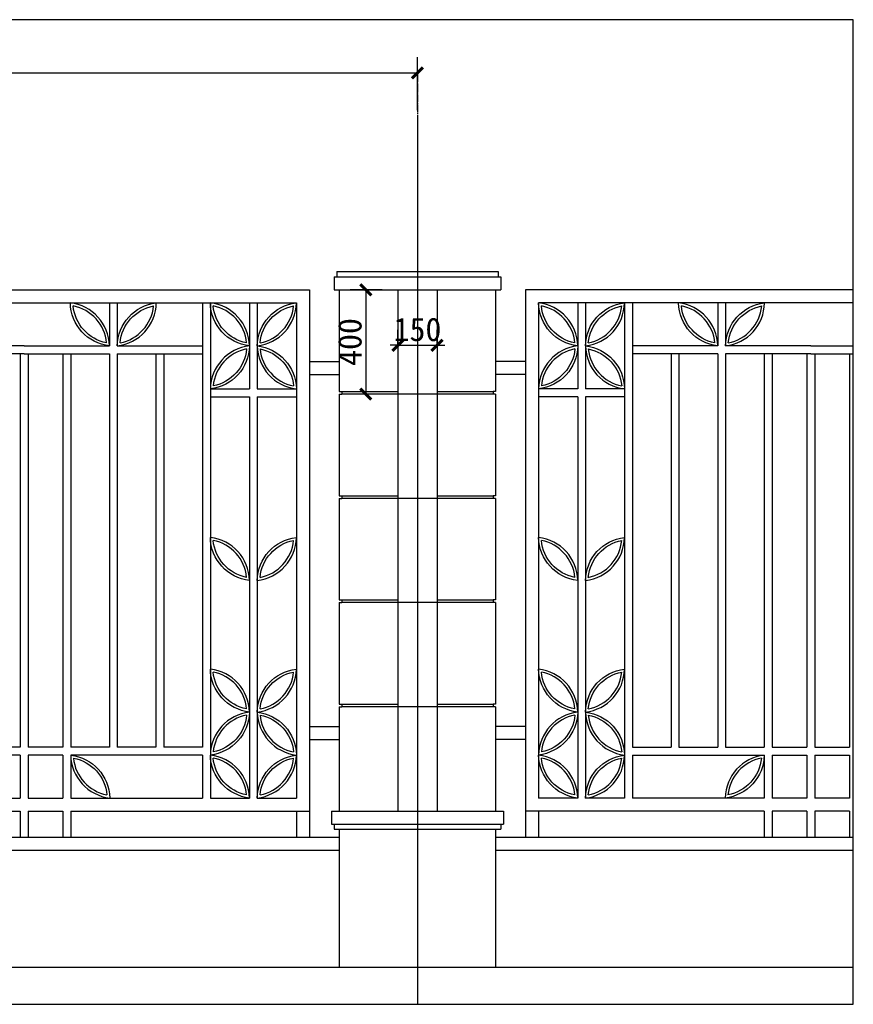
# Model space of a CAD drawing. Extents: x 499156 to 998412, y 3804642 to 7609653.
# Tile 13 of 74: x 499634 to 499741, y 3804716 to 3804842. Entities that reach past the tile are written whole.
import ezdxf

# ---------------------------------------------------------------- set-up
doc = ezdxf.new("R2010")
doc.units = 0
doc.header["$PDMODE"] = 35
doc.header["$PDSIZE"] = 1.2
doc.linetypes.add('DOTE', pattern=[2.4200000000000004, 2, -0.2, 0.02, -0.2])
doc.layers.get('0').update_dxf_attribs({"linetype": 'CONTINUOUS'})
doc.layers.get('Defpoints').update_dxf_attribs({"linetype": 'CONTINUOUS'})
for name, color, linetype in [('05-ab-center', 1, 'DOTE'), ('13-ab-annectent', 4, 'CONTINUOUS'), ('13-ab-outline', 2, 'CONTINUOUS'), ('15-ab-hatch', 8, 'CONTINUOUS'), ('17-ab-base', 5, 'CONTINUOUS'), ('19-ab-dim', 3, 'CONTINUOUS')]:
    doc.layers.add(name, color=color, linetype=linetype)
doc.layers.add('18-ab-hide', color=191, linetype='CONTINUOUS', plot=False)
doc.styles.add('黑体', font='simhei.ttf')
doc.dimstyles.new('30', dxfattribs={"dimscale": 30, "dimtxt": 3, "dimasz": 1, "dimexe": 2, "dimexo": 2, "dimgap": 0.5, "dimtad": 1, "dimdec": 0, "dimrnd": 10, "dimtxsty": '黑体', "dimblk": 'ARCHTICK', "dimcen": 1, "dimclrd": 256, "dimclre": 3, "dimclrt": 7, "dimadec": 0, "dimazin": 0, "dimtfac": 1, "dimtdec": 0, "dimtix": 1, "dimtmove": 2, "dimatfit": 3, "dimldrblk": 'DOTSMALL', "dimfxl": 1, "dimarcsym": 0})

# ---------------------------------------------------------------- blocks, each defined once
blk = doc.blocks.new('ty0205')
at = {"layer": '13-ab-annectent'}
for points in [[(1975, 2360.495433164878), (3950, 2360.495433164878)], [(3950, 2360.495433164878), (3950, 1360.495433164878)], [(1975, 2310.495433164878), (3900, 2310.495433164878)], [(3182.5, 2310.495433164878), (3182.5, 2145.495433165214)], [(3212.5, 2310.495433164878), (3212.5, 2145.495433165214)], [(3540, 2310.495433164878), (3540, 1360.495433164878)], [(3570, 2310.495433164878), (3570, 1360.495433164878)], [(3720, 2310.495433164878), (3720, 1980.495433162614)], [(3750, 2310.495433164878), (3750, 1980.495433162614)], [(3900, 2310.495433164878), (3900, 1360.495433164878)], [(2855, 2145.495433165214), (2527.5, 2145.495433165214)], [(2855, 2145.495433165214), (3182.5, 2145.495433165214)], [(3212.5, 2145.495433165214), (3540, 2145.495433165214)], [(2855, 2115.495433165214), (2527.5, 2115.495433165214)], [(2840, 2115.495433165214), (2840, 1360.495433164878)], [(2855, 2115.495433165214), (3182.5, 2115.495433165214)], [(2870, 2115.495433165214), (2870, 1360.495433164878)], [(3003.75, 2115.495433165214), (3003.75, 1360.495433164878)], [(3033.75, 2115.495433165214), (3033.75, 1360.495433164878)], [(3182.5, 2115.495433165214), (3182.5, 1360.495433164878)], [(3212.5, 2115.495433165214), (3540, 2115.495433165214)], [(3212.5, 2115.495433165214), (3212.5, 1360.495433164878)], [(3361.25, 2115.495433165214), (3361.25, 1360.495433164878)], [(3391.25, 2115.495433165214), (3391.25, 1360.495433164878)], [(3950, 2085.495433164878), (4064.999999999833, 2085.495433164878)], [(3950, 2035.495433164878), (4064.999999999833, 2035.495433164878)], [(3570.000000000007, 1980.495433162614), (3720, 1980.495433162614)], [(3750, 1980.495433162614), (3900, 1980.495433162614)], [(3570.000000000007, 1950.495433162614), (3720, 1950.495433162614)], [(3720, 1950.495433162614), (3720, 1360.495433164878)], [(3750, 1950.495433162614), (3750, 1360.495433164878)], [(3750, 1950.495433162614), (3900, 1950.495433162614)], [(2840, 1360.495433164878), (2840, 605.4954326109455)], [(2870, 1360.495433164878), (2870, 605.4954326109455)], [(3003.75, 1360.495433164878), (3003.75, 605.4954326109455)], [(3033.75, 1360.495433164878), (3033.75, 605.4954326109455)], [(3182.5, 1360.495433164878), (3182.5, 605.4954326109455)], [(3212.5, 1360.495433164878), (3212.5, 605.4954326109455)], [(3361.25, 1360.495433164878), (3361.25, 605.4954326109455)], [(3391.25, 1360.495433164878), (3391.25, 605.4954326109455)], [(3540, 1360.495433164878), (3540, 605.4954326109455)], [(3570, 1360.495433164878), (3570, 410.4954331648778)], [(3720, 1360.495433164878), (3720, 410.4954331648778)], [(3750, 1360.495433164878), (3750, 410.4954331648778)], [(3900, 1360.495433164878), (3900, 410.4954331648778)], [(3950, 1360.495433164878), (3950, 260.4954331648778)], [(3950, 685.4954331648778), (4064.999999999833, 685.4954331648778)], [(2840, 605.4954326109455), (2706.25, 605.4954326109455)], [(3003.75, 605.4954326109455), (2870, 605.4954326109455)], [(3182.5, 605.4954326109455), (3033.75, 605.4954326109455)], [(3361.25, 605.4954326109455), (3212.5, 605.4954326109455)], [(3540, 605.4954326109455), (3391.25, 605.4954326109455)], [(3950, 635.4954331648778), (4064.999999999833, 635.4954331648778)], [(2840, 575.4954326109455), (2706.25, 575.4954326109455)], [(2840, 575.4954326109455), (2840, 410.4954331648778)], [(2870, 575.4954326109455), (2870, 410.4954331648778)], [(3003.75, 575.4954326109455), (2870, 575.4954326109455)], [(3003.75, 575.4954326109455), (3003.75, 410.4954331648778)], [(3033.75, 575.4954326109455), (3033.75, 410.4954331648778)], [(3540, 575.4954326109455), (3033.75, 575.4954326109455)], [(3540, 575.4954326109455), (3540, 410.4954331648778)], [(2706.25, 410.4954331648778), (2840, 410.4954331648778)], [(2870, 410.4954331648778), (3003.75, 410.4954331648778)], [(3033.75, 410.4954331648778), (3540, 410.4954331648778)], [(3570, 410.4954331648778), (3720, 410.4954331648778)], [(3750, 410.4954331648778), (3900, 410.4954331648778)], [(2706.25, 360.4954331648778), (2840, 360.4954331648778)], [(2840, 360.4954331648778), (2840, 260.4954331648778)], [(2870, 360.4954331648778), (3003.75, 360.4954331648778)], [(2870, 360.4954331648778), (2870, 260.4954331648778)], [(3003.75, 360.4954331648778), (3003.75, 260.4954331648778)], [(3033.75, 360.4954331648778), (3950, 360.4954331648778)], [(3033.75, 360.4954331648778), (3033.75, 260.4954331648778)], [(3900, 360.4954331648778), (3900, 260.4954331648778)]]:
    blk.add_lwpolyline(points, dxfattribs=at)
for points in [[(3182.5, 2145.495433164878, 0.3749699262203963), (3032.5, 2310.495433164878, -17.29786494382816)], [(3182.500000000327, 2145.495433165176, -0.3749699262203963), (3032.500000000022, 2310.4954331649, 17.29786494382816)], [(3212.5, 2145.495433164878, -0.3749699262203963), (3362.5, 2310.495433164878, 17.29786494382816)], [(3212.499999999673, 2145.495433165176, 0.3749699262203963), (3362.499999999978, 2310.4954331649, -17.29786494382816)], [(3720, 2145.495433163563, 0.3749699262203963), (3570, 2310.495433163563, -17.29786494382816)], [(3720.000000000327, 2145.495433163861, -0.3749699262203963), (3570.000000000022, 2310.495433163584, 17.29786494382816)], [(3750, 2145.495433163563, -0.3749699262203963), (3900, 2310.495433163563, 17.29786494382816)], [(3749.999999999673, 2145.495433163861, 0.3749699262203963), (3899.999999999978, 2310.495433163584, -17.29786494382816)], [(3171.808796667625, 2157.25575683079, 0.3327074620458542), (3043.191203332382, 2298.735109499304)], [(3171.808796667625, 2157.255756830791, -0.332707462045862), (3043.191203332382, 2298.735109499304)], [(3223.191203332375, 2157.255756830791, -0.3327074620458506), (3351.808796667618, 2298.735109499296, -0.3327074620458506)], [(3223.191203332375, 2157.255756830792, 0.3327074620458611), (3351.808796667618, 2298.735109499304, 0.3327074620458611)], [(3709.308796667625, 2157.255756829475, 0.3327074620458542), (3580.691203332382, 2298.735109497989)], [(3709.308796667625, 2157.255756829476, -0.332707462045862), (3580.691203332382, 2298.735109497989)], [(3760.691203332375, 2157.255756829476, -0.3327074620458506), (3889.308796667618, 2298.735109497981, -0.3327074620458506)], [(3760.691203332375, 2157.255756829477, 0.3327074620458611), (3889.308796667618, 2298.735109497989, 0.3327074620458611)], [(3720, 2145.495433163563, -0.3749699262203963), (3570, 1980.495433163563, 17.29786494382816)], [(3720.000000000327, 2145.495433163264, 0.3749699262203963), (3570.000000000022, 1980.495433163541, -17.29786494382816)], [(3709.308796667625, 2133.73510949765, -0.3327074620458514), (3580.691203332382, 1992.255756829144, -0.3327074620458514)], [(3709.308796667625, 2133.735109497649, 0.3327074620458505), (3580.691203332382, 1992.255756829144, 0.3327074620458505)], [(3750, 2145.495433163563, 0.3749699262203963), (3900, 1980.495433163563, -17.29786494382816)], [(3749.999999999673, 2145.495433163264, -0.3749699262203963), (3899.999999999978, 1980.495433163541, 17.29786494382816)], [(3760.691203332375, 2133.735109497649, 0.3327074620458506), (3889.308796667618, 1992.255756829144, 0.3327074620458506)], [(3760.691203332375, 2133.735109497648, -0.3327074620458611), (3889.308796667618, 1992.255756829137, -0.3327074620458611)], [(3720, 1245.495433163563, 0.3749699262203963), (3570, 1410.495433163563, -17.29786494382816)], [(3720.000000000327, 1245.495433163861, -0.3749699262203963), (3570.000000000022, 1410.495433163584, 17.29786494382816)], [(3709.308796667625, 1257.255756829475, 0.3327074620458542), (3580.691203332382, 1398.735109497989)], [(3709.308796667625, 1257.255756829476, -0.332707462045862), (3580.691203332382, 1398.735109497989)], [(3750, 1245.495433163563, -0.3749699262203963), (3900, 1410.495433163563, 17.29786494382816)], [(3749.999999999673, 1245.495433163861, 0.3749699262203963), (3899.999999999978, 1410.495433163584, -17.29786494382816)], [(3760.691203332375, 1257.255756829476, -0.3327074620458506), (3889.308796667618, 1398.735109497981, -0.3327074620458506)], [(3760.691203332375, 1257.255756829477, 0.3327074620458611), (3889.308796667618, 1398.735109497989, 0.3327074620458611)], [(3720.000000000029, 740.4954331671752, 0.3749699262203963), (3570.000000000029, 905.4954331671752, -17.29786494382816)], [(3720.000000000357, 740.4954331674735, -0.3749699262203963), (3570.000000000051, 905.495433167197, 17.29786494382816)], [(3709.308796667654, 752.2557568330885, 0.3327074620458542), (3580.691203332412, 893.7351095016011)], [(3709.308796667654, 752.2557568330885, -0.332707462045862), (3580.691203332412, 893.7351095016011)], [(3750.000000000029, 740.4954331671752, -0.3749699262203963), (3900.000000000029, 905.4954331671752, 17.29786494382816)], [(3749.999999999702, 740.4954331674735, 0.3749699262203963), (3900.000000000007, 905.495433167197, -17.29786494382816)], [(3760.691203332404, 752.2557568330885, -0.3327074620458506), (3889.308796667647, 893.7351095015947, -0.3327074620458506)], [(3760.691203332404, 752.2557568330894, 0.3327074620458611), (3889.308796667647, 893.7351095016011, 0.3327074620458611)], [(3720.000000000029, 740.4954331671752, -0.3749699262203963), (3570.000000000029, 575.4954331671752, 17.29786494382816)], [(3720.000000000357, 740.4954331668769, 0.3749699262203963), (3570.000000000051, 575.4954331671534, -17.29786494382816)], [(3709.308796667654, 728.7351095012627, -0.3327074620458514), (3580.691203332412, 587.2557568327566, -0.3327074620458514)], [(3709.308796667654, 728.7351095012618, 0.3327074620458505), (3580.691203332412, 587.2557568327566, 0.3327074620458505)], [(3750.000000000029, 740.4954331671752, 0.3749699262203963), (3900.000000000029, 575.4954331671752, -17.29786494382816)], [(3749.999999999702, 740.4954331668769, -0.3749699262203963), (3900.000000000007, 575.4954331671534, 17.29786494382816)], [(3760.691203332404, 728.7351095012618, 0.3327074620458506), (3889.308796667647, 587.2557568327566, 0.3327074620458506)], [(3760.691203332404, 728.7351095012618, -0.3327074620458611), (3889.308796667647, 587.2557568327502, -0.3327074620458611)], [(3033.749999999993, 575.4954326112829, 0.3749699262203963), (3183.749999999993, 410.4954326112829, -17.29786494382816)], [(3033.749999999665, 575.4954326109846, -0.3749699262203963), (3183.749999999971, 410.4954326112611, 17.29786494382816)], [(3719.999999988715, 410.4954331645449, 0.3749699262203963), (3569.999999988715, 575.4954331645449, -17.29786494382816)], [(3719.999999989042, 410.4954331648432, -0.3749699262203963), (3569.999999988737, 575.4954331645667, 17.29786494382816)], [(3749.999999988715, 410.4954331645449, -0.3749699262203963), (3899.999999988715, 575.4954331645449, 17.29786494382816)], [(3749.999999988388, 410.4954331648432, 0.3749699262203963), (3899.999999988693, 575.4954331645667, -17.29786494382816)], [(3044.441203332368, 563.7351089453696, 0.3327074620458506), (3173.05879666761, 422.2557562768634, 0.3327074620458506)], [(3044.441203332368, 563.7351089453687, -0.3327074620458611), (3173.05879666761, 422.255756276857, -0.3327074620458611)], [(3709.30879665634, 422.2557568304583, 0.3327074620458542), (3580.691203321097, 563.7351094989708)], [(3709.30879665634, 422.2557568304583, -0.332707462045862), (3580.691203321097, 563.7351094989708)], [(3760.69120332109, 422.2557568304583, -0.3327074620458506), (3889.308796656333, 563.7351094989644, -0.3327074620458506)], [(3760.69120332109, 422.2557568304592, 0.3327074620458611), (3889.308796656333, 563.7351094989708, 0.3327074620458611)]]:
    blk.add_lwpolyline(points, format="xyb", dxfattribs=at)
blk = doc.blocks.new('zhu025')
at = {"layer": '13-ab-outline'}
for p, q in [((-310.0000000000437, 1.127773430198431e-10), (310.0000000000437, -1.127773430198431e-10)), ((-320.0000000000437, -19.99999999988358), (320, -20.00000000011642)), ((-320, -70.00000000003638), (320, -70.00000000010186)), ((-320.0000000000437, -69.99999999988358), (320.0000000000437, -70.00000000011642)), ((-299.9999999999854, -70.00000000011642), (-299.9999999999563, -460.0000000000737)), ((299.9999999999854, -70.00000000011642), (299.9999999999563, -460.0000000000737)), ((-299.9999999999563, -470.0000000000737), (-299.9999999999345, -860.0000000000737)), ((-289.9999999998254, -460.0000000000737), (-289.9999999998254, -470.0000000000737)), ((290, -460.0000000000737), (290, -470.0000000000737)), ((299.9999999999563, -470.0000000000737), (299.9999999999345, -860.0000000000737)), ((-289.9999999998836, -860.0000000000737), (-289.9999999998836, -870.0000000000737)), ((289.9999999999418, -860.0000000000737), (289.9999999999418, -870.0000000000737)), ((-299.9999999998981, -870.0000000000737), (-299.9999999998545, -1260.000000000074)), ((299.9999999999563, -870.0000000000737), (299.9999999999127, -1260.000000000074)), ((-299.9999999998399, -1270.000000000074), (-299.9999999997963, -1660.000000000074)), ((-289.9999999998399, -1260.000000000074), (-289.9999999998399, -1270.000000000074)), ((289.9999999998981, -1260.000000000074), (289.9999999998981, -1270.000000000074)), ((299.9999999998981, -1270.000000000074), (299.9999999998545, -1660.000000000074)), ((-289.9999999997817, -1660.000000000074), (-289.9999999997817, -1670.000000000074)), ((289.9999999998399, -1660.000000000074), (289.9999999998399, -1670.000000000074)), ((-299.9999999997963, -1670.000000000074), (-299.9999999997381, -2070.000000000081)), ((299.9999999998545, -1670.000000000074), (299.9999999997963, -2070.000000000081)), ((-329.9999999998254, -2070.000000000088), (-329.9999999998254, -2120.000000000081)), ((329.9999999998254, -2070.000000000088), (329.9999999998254, -2120.000000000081)), ((-319.9999999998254, -2120.000000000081), (-319.9999999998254, -2140.000000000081)), ((-299.9999999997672, -2140.000000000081), (-299.9999999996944, -2670.000000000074)), ((299.9999999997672, -2140.000000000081), (299.9999999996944, -2670.000000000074)), ((319.9999999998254, -2120.000000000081), (319.9999999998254, -2140.000000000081))]:
    blk.add_line(p, q, dxfattribs=at)
for points in [[(-310.0000000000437, 1.127773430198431e-10), (-310.0000000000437, -19.99999999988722)], [(310.0000000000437, 1.127773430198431e-10), (310.0000000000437, -19.99999999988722)], [(-320.0000000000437, -20.00000000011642), (-320.0000000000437, -70.00000000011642)], [(320.0000000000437, -20.00000000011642), (320.0000000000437, -70.00000000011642)], [(-75, -69.99999999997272), (-75, -2070.000000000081)], [(75, -70.00000000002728), (75, -2070.000000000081)], [(-299.9999999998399, -460.0000000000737), (-289.9999999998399, -460.0000000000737)], [(-299.9999999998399, -470.0000000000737), (-289.9999999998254, -470.0000000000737)], [(300.0000000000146, -460.0000000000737), (290.0000000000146, -460.0000000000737)], [(300.0000000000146, -470.0000000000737), (290, -470.0000000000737)], [(-299.9999999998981, -860.0000000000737), (-289.9999999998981, -860.0000000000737)], [(299.9999999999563, -860.0000000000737), (289.9999999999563, -860.0000000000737)], [(-299.9999999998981, -870.0000000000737), (-289.9999999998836, -870.0000000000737)], [(299.9999999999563, -870.0000000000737), (289.9999999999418, -870.0000000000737)], [(-299.9999999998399, -1260.000000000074), (-289.9999999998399, -1260.000000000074)], [(-299.9999999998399, -1270.000000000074), (-289.9999999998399, -1270.000000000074)], [(299.9999999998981, -1260.000000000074), (289.9999999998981, -1260.000000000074)], [(299.9999999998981, -1270.000000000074), (289.9999999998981, -1270.000000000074)], [(-299.9999999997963, -1660.000000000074), (-289.9999999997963, -1660.000000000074)], [(299.9999999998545, -1660.000000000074), (289.9999999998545, -1660.000000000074)], [(-299.9999999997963, -1670.000000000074), (-289.9999999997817, -1670.000000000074)], [(299.9999999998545, -1670.000000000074), (289.9999999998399, -1670.000000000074)], [(-329.9999999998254, -2070.000000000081), (329.9999999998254, -2070.000000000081)], [(-329.9999999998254, -2120.000000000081), (329.9999999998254, -2120.000000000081)], [(-319.9999999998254, -2140.000000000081), (319.9999999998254, -2140.000000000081)]]:
    blk.add_lwpolyline(points, dxfattribs=at)
at = {"layer": '15-ab-hatch'}
for points in [[(-289.9999999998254, -460.0000000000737), (-74.99999999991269, -460.0000000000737)], [(75, -470.0000000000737), (-289.9999999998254, -470.0000000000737)], [(75.00000000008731, -460.0000000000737), (290, -460.0000000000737)], [(290, -470.0000000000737), (75.00000000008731, -470.0000000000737)], [(-289.9999999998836, -860.0000000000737), (-74.9999999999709, -860.0000000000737)], [(75.0000000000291, -860.0000000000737), (289.9999999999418, -860.0000000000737)], [(75, -870.0000000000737), (-289.9999999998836, -870.0000000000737)], [(289.9999999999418, -870.0000000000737), (75.0000000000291, -870.0000000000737)], [(-289.9999999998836, -1260.000000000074), (-74.9999999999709, -1260.000000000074)], [(75, -1270.000000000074), (-289.9999999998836, -1270.000000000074)], [(75.0000000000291, -1260.000000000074), (289.9999999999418, -1260.000000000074)], [(289.9999999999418, -1270.000000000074), (75.0000000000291, -1270.000000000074)], [(-289.9999999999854, -1660.000000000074), (-74.9999999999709, -1660.000000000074)], [(75.0000000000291, -1660.000000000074), (289.9999999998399, -1660.000000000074)], [(75, -1670.000000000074), (-289.9999999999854, -1670.000000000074)], [(289.9999999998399, -1670.000000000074), (75.0000000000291, -1670.000000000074)]]:
    blk.add_lwpolyline(points, dxfattribs=at)
blk = doc.blocks.new('_ArchTick')
at = {"color": 0, "linetype": 'ByBlock', "const_width": 0.4}
blk.add_lwpolyline([(-0.7071067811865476, -0.7071067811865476), (0.7071067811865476, 0.7071067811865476)], dxfattribs=at)
blk = doc.blocks.new('*D1529')
at = {"layer": '19-ab-dim', "color": 3, "lineweight": -2, "transparency": 16777216}
for p, q in [((499525.7466016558, 3804830.761177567), (499525.7466016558, 3804837.510709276)), ((499685.0799349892, 3804830.761177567), (499685.0799349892, 3804837.510709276))]:
    blk.add_line(p, q, dxfattribs=at)
at = {"layer": '19-ab-dim', "lineweight": -2, "transparency": 16777216}
blk.add_line((499525.7466016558, 3804835.510709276), (499685.0799349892, 3804835.510709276), dxfattribs=at)
at = {"layer": 'Defpoints', "color": 0, "transparency": 16777216}
for p in [(499685.0799349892, 3804835.510709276), (499525.7466016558, 3804828.761177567), (499685.0799349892, 3804828.761177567)]:
    blk.add_point(p, dxfattribs=at)
at = {"layer": '19-ab-dim', "lineweight": -2, "transparency": 16777216, "rotation": 180}
blk.add_blockref('_ArchTick', (499525.7466016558, 3804835.510709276), dxfattribs=at)
at = {"layer": '19-ab-dim', "lineweight": -2, "transparency": 16777216}
blk.add_blockref('_ArchTick', (499685.0799349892, 3804835.510709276), dxfattribs=at)
at = {"layer": '19-ab-dim', "color": 7, "transparency": 16777216, "insert": (499605.4132683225, 3804837.527563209), "char_height": 3.000000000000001, "attachment_point": 5, "style": '黑体'}
blk.add_mtext('4780', dxfattribs=at)
blk = doc.blocks.new('_DotSmall')
at = {"color": 0, "linetype": 'ByBlock', "const_width": 0.5}
blk.add_lwpolyline([(-0.0625, 0, 1), (0.0625, 0, 1)], format="xyb", close=True, dxfattribs=at)
blk = doc.blocks.new('*D1583')
at = {"layer": '19-ab-dim', "color": 3, "lineweight": -2, "transparency": 16777216}
for p, q in [((499682.5799349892, 3804800.511214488), (499682.5799349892, 3804802.670484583)), ((499687.5799349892, 3804800.511214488), (499687.5799349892, 3804802.670484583))]:
    blk.add_line(p, q, dxfattribs=at)
at = {"layer": '19-ab-dim', "lineweight": -2, "transparency": 16777216}
for p, q in [((499682.5799349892, 3804800.670484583), (499681.5799349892, 3804800.670484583)), ((499682.5799349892, 3804800.670484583), (499687.5799349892, 3804800.670484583)), ((499687.5799349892, 3804800.670484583), (499688.5799349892, 3804800.670484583))]:
    blk.add_line(p, q, dxfattribs=at)
at = {"layer": 'Defpoints', "color": 0, "transparency": 16777216}
for p in [(499687.5799349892, 3804800.670484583), (499682.5799349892, 3804798.511214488), (499687.5799349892, 3804798.511214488)]:
    blk.add_point(p, dxfattribs=at)
at = {"layer": '19-ab-dim', "lineweight": -2, "transparency": 16777216}
blk.add_blockref('_ArchTick', (499682.5799349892, 3804800.670484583), dxfattribs=at)
at = {"layer": '19-ab-dim', "lineweight": -2, "transparency": 16777216, "rotation": 180}
blk.add_blockref('_ArchTick', (499687.5799349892, 3804800.670484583), dxfattribs=at)
at = {"layer": '19-ab-dim', "color": 7, "transparency": 16777216, "insert": (499685.0799349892, 3804802.687338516), "char_height": 3.000000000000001, "attachment_point": 5, "style": '黑体'}
blk.add_mtext('150', dxfattribs=at)
blk = doc.blocks.new('*D1584')
at = {"layer": '19-ab-dim', "color": 3, "lineweight": -2, "transparency": 16777216}
for p, q in [((499680.5799349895, 3804807.761177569), (499676.4659736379, 3804807.761177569)), ((499680.5799349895, 3804794.427844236), (499676.4659736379, 3804794.427844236))]:
    blk.add_line(p, q, dxfattribs=at)
at = {"layer": '19-ab-dim', "lineweight": -2, "transparency": 16777216}
blk.add_line((499678.4659736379, 3804807.761177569), (499678.4659736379, 3804794.427844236), dxfattribs=at)
at = {"layer": 'Defpoints', "color": 0, "transparency": 16777216}
for p in [(499682.5799349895, 3804807.761177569), (499678.4659736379, 3804794.427844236), (499682.5799349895, 3804794.427844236)]:
    blk.add_point(p, dxfattribs=at)
at = {"layer": '19-ab-dim', "lineweight": -2, "transparency": 16777216}
for p, rotation in [((499678.4659736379, 3804807.761177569), 90), ((499678.4659736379, 3804794.427844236), 270)]:
    blk.add_blockref('_ArchTick', p, dxfattribs=dict(at, rotation=rotation))
at = {"layer": '19-ab-dim', "color": 7, "transparency": 16777216, "insert": (499676.4491197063, 3804801.094510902), "char_height": 3.000000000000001, "attachment_point": 5, "rotation": 90, "style": '黑体'}
blk.add_mtext('400', dxfattribs=at)
blk = doc.blocks.new('*E1522')
at = {"layer": '13-ab-annectent'}
for points in [[(3.833333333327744, 70), (3.833333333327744, 36.66666666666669)], [(45.77237598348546, 70), (3.833333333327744, 70)], [(5.499999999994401, 68.33333333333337), (5.499999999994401, 36.66666666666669)], [(45.77237598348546, 68.33333333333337), (5.499999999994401, 68.33333333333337)], [(10.4999999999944, 68.33333333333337), (10.4999999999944, 57.33333333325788)], [(11.4999999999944, 68.33333333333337), (11.4999999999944, 57.33333333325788)], [(16.4999999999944, 68.33333333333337), (16.4999999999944, 36.66666666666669)], [(17.4999999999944, 68.33333333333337), (17.4999999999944, 36.66666666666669)], [(28.41666666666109, 68.33333333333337), (28.41666666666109, 62.83333333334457)], [(29.41666666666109, 68.33333333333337), (29.41666666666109, 62.83333333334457)], [(28.41666666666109, 62.83333333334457), (17.4999999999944, 62.83333333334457)], [(28.41666666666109, 61.83333333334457), (17.4999999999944, 61.83333333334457)], [(22.45833333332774, 61.83333333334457), (22.45833333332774, 36.66666666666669)], [(23.45833333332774, 61.83333333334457), (23.45833333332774, 36.66666666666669)], [(28.41666666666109, 61.83333333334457), (28.41666666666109, 36.66666666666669)], [(40.33333333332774, 62.83333333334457), (29.41666666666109, 62.83333333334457)], [(40.33333333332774, 61.83333333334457), (29.41666666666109, 61.83333333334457)], [(29.41666666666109, 61.83333333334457), (29.41666666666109, 36.66666666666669)], [(34.37499999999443, 61.83333333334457), (34.37499999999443, 36.66666666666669)], [(35.37499999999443, 61.83333333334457), (35.37499999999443, 36.66666666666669)], [(39.83333333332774, 61.83333333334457), (39.83333333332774, 36.66666666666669)], [(40.33333333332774, 62.83333333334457), (45.77237598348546, 62.83333333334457)], [(40.33333333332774, 61.83333333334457), (45.77237598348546, 61.83333333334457)], [(40.83333333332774, 61.83333333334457), (40.83333333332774, 36.66666666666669)], [(45.29166666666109, 61.83333333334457), (45.29166666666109, 36.66666666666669)], [(3.833333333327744, 60.83333333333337), (0, 60.83333333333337)], [(3.833333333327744, 59.16666666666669), (0, 59.16666666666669)], [(10.4999999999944, 57.33333333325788), (5.499999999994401, 57.33333333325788)], [(16.49999999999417, 57.33333333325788), (11.4999999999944, 57.33333333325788)], [(10.4999999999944, 56.33333333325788), (5.499999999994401, 56.33333333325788)], [(10.4999999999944, 56.33333333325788), (10.4999999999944, 36.66666666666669)], [(11.4999999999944, 56.33333333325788), (11.4999999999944, 36.66666666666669)], [(16.49999999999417, 56.33333333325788), (11.4999999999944, 56.33333333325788)], [(3.833333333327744, 36.66666666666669), (3.833333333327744, 0)], [(5.499999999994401, 36.66666666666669), (5.499999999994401, 5)], [(10.4999999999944, 36.66666666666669), (10.4999999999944, 5)], [(11.4999999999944, 36.66666666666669), (11.4999999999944, 5)], [(16.4999999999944, 36.66666666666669), (16.4999999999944, 5)], [(17.4999999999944, 36.66666666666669), (17.4999999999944, 11.49999998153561)], [(22.45833333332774, 36.66666666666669), (22.45833333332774, 11.49999998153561)], [(23.45833333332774, 36.66666666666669), (23.45833333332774, 11.49999998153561)], [(28.41666666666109, 36.66666666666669), (28.41666666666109, 11.49999998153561)], [(29.41666666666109, 36.66666666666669), (29.41666666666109, 11.49999998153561)], [(34.37499999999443, 36.66666666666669), (34.37499999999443, 11.49999998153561)], [(35.37499999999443, 36.66666666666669), (35.37499999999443, 11.49999998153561)], [(39.83333333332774, 36.66666666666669), (39.83333333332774, 11.49999998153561)], [(40.83333333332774, 36.66666666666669), (40.83333333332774, 11.49999998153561)], [(45.29166666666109, 36.66666666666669), (45.29166666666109, 11.49999998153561)], [(3.833333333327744, 14.16666666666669), (0, 14.16666666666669)], [(3.833333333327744, 12.5), (0, 12.5)], [(17.4999999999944, 11.49999998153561), (22.45833333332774, 11.49999998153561)], [(23.45833333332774, 11.49999998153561), (28.41666666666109, 11.49999998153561)], [(29.41666666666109, 11.49999998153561), (34.37499999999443, 11.49999998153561)], [(35.37499999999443, 11.49999998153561), (39.83333333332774, 11.49999998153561)], [(40.83333333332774, 11.49999998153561), (45.29166666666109, 11.49999998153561)], [(17.4999999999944, 10.49999998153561), (17.4999999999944, 5)], [(17.4999999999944, 10.49999998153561), (34.37499999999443, 10.49999998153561)], [(34.37499999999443, 10.49999998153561), (34.37499999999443, 5)], [(35.37499999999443, 10.49999998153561), (35.37499999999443, 5)], [(35.37499999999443, 10.49999998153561), (39.83333333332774, 10.49999998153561)], [(39.83333333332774, 10.49999998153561), (39.83333333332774, 5)], [(40.83333333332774, 10.49999998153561), (40.83333333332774, 5)], [(40.83333333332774, 10.49999998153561), (45.29166666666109, 10.49999998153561)], [(45.29166666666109, 10.49999998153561), (45.29166666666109, 5)], [(10.4999999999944, 5), (5.499999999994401, 5)], [(16.4999999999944, 5), (11.4999999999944, 5)], [(34.37499999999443, 5), (17.4999999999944, 5)], [(39.83333333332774, 5), (35.37499999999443, 5)], [(45.29166666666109, 5), (40.83333333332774, 5)], [(34.37499999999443, 3.333333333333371), (3.833333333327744, 3.333333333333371)], [(5.499999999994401, 3.333333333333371), (5.499999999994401, 0)], [(34.37499999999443, 3.333333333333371), (34.37499999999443, 0)], [(39.83333333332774, 3.333333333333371), (35.37499999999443, 3.333333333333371)], [(35.37499999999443, 3.333333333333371), (35.37499999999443, 0)], [(39.83333333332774, 3.333333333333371), (39.83333333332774, 0)], [(45.29166666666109, 3.333333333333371), (40.83333333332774, 3.333333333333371)], [(40.83333333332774, 3.333333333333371), (40.83333333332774, 0)], [(45.29166666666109, 3.333333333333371), (45.29166666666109, 0)]]:
    blk.add_lwpolyline(points, dxfattribs=at)
for points in [[(10.4999999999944, 62.83333333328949, 0.3749699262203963), (5.499999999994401, 68.33333333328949, -17.29786494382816)], [(10.50000000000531, 62.83333333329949, -0.3749699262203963), (5.49999999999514, 68.33333333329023, 17.29786494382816)], [(11.4999999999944, 62.83333333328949, -0.3749699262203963), (16.4999999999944, 68.33333333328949, 17.29786494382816)], [(11.49999999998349, 62.83333333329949, 0.3749699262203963), (16.49999999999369, 68.33333333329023, -17.29786494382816)], [(28.41666666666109, 62.83333333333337, 0.3749699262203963), (23.41666666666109, 68.33333333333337, -17.29786494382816)], [(28.416666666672, 62.83333333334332, -0.3749699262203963), (23.4166666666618, 68.33333333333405, 17.29786494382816)], [(29.41666666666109, 62.83333333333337, -0.3749699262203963), (34.41666666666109, 68.33333333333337, 17.29786494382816)], [(29.41666666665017, 62.83333333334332, 0.3749699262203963), (34.41666666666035, 68.33333333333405, -17.29786494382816)], [(10.1436265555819, 63.22534412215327, 0.3327074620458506), (5.856373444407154, 67.94132254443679, 0.3327074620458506)], [(10.1436265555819, 63.22534412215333, -0.3327074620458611), (5.856373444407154, 67.94132254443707, -0.3327074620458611)], [(11.85637344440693, 63.22534412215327, -0.3327074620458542), (16.14362655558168, 67.94132254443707)], [(11.85637344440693, 63.22534412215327, 0.332707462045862), (16.14362655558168, 67.94132254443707)], [(28.06029322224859, 63.22534412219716, 0.3327074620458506), (23.77304011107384, 67.94132254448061, 0.3327074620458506)], [(28.06029322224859, 63.22534412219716, -0.3327074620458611), (23.77304011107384, 67.9413225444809, -0.3327074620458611)], [(29.77304011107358, 63.2253441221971, -0.3327074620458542), (34.06029322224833, 67.9413225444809)], [(29.77304011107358, 63.22534412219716, 0.332707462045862), (34.06029322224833, 67.9413225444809)], [(10.4999999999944, 62.83333333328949, -0.3749699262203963), (5.499999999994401, 57.33333333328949, 17.29786494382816)], [(10.50000000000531, 62.8333333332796, 0.3749699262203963), (5.49999999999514, 57.33333333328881, -17.29786494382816)], [(10.1436265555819, 62.44132254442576, -0.3327074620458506), (5.856373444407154, 57.72534412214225, -0.3327074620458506)], [(10.1436265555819, 62.4413225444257, 0.3327074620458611), (5.856373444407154, 57.72534412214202, 0.3327074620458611)], [(11.4999999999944, 62.83333333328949, 0.3749699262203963), (16.4999999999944, 57.33333333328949, -17.29786494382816)], [(11.49999999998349, 62.8333333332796, -0.3749699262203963), (16.49999999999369, 57.33333333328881, 17.29786494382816)], [(11.85637344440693, 62.44132254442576, 0.3327074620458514), (16.14362655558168, 57.72534412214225, 0.3327074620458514)], [(11.85637344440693, 62.44132254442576, -0.3327074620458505), (16.14362655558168, 57.72534412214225, -0.3327074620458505)], [(10.4999999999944, 32.83333333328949, 0.3749699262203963), (5.499999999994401, 38.33333333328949, -17.29786494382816)], [(10.50000000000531, 32.83333333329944, -0.3749699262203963), (5.49999999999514, 38.33333333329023, 17.29786494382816)], [(10.1436265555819, 33.22534412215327, 0.3327074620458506), (5.856373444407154, 37.94132254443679, 0.3327074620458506)], [(10.1436265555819, 33.22534412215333, -0.3327074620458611), (5.856373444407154, 37.94132254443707, -0.3327074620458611)], [(11.4999999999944, 32.83333333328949, -0.3749699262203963), (16.4999999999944, 38.33333333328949, 17.29786494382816)], [(11.49999999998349, 32.83333333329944, 0.3749699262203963), (16.49999999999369, 38.33333333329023, -17.29786494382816)], [(11.85637344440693, 33.22534412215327, -0.3327074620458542), (16.14362655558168, 37.94132254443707)], [(11.85637344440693, 33.22534412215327, 0.332707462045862), (16.14362655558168, 37.94132254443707)], [(10.49999999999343, 16.00000000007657, 0.3749699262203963), (5.499999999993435, 21.50000000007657, -17.29786494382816)], [(10.50000000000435, 16.00000000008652, -0.3749699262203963), (5.499999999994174, 21.50000000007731, 17.29786494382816)], [(11.49999999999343, 16.00000000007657, -0.3749699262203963), (16.49999999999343, 21.50000000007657, 17.29786494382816)], [(11.49999999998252, 16.00000000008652, 0.3749699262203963), (16.49999999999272, 21.50000000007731, -17.29786494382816)], [(10.14362655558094, 16.39201078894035, 0.3327074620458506), (5.856373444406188, 21.10798921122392, 0.3327074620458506)], [(10.14362655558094, 16.39201078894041, -0.3327074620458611), (5.856373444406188, 21.10798921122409, -0.3327074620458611)], [(11.85637344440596, 16.39201078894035, -0.3327074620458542), (16.14362655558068, 21.10798921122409)], [(11.85637344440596, 16.39201078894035, 0.332707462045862), (16.14362655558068, 21.10798921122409)], [(10.49999999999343, 16.00000000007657, -0.3749699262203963), (5.499999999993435, 10.50000000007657, 17.29786494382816)], [(10.50000000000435, 16.00000000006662, 0.3749699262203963), (5.499999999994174, 10.50000000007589, -17.29786494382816)], [(10.14362655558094, 15.60798921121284, -0.3327074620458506), (5.856373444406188, 10.89201078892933, -0.3327074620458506)], [(10.14362655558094, 15.60798921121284, 0.3327074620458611), (5.856373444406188, 10.8920107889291, 0.3327074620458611)], [(11.49999999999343, 16.00000000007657, 0.3749699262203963), (16.49999999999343, 10.50000000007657, -17.29786494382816)], [(11.49999999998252, 16.00000000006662, -0.3749699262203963), (16.49999999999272, 10.50000000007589, 17.29786494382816)], [(11.85637344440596, 15.60798921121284, 0.3327074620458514), (16.14362655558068, 10.89201078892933, 0.3327074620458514)], [(11.85637344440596, 15.60798921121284, -0.3327074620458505), (16.14362655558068, 10.89201078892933, -0.3327074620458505)], [(10.50000000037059, 4.999999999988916, 0.3749699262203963), (5.500000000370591, 10.49999999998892, -17.29786494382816)], [(10.5000000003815, 4.999999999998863, -0.3749699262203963), (5.500000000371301, 10.49999999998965, 17.29786494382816)], [(10.14362655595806, 5.392010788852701, 0.3327074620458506), (5.856373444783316, 10.10798921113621, 0.3327074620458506)], [(10.14362655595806, 5.392010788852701, -0.3327074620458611), (5.856373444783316, 10.10798921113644, -0.3327074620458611)], [(11.50000000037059, 4.999999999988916, -0.3749699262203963), (16.50000000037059, 10.49999999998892, 17.29786494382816)], [(11.50000000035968, 4.999999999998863, 0.3749699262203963), (16.50000000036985, 10.49999999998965, -17.29786494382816)], [(11.85637344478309, 5.392010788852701, -0.3327074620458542), (16.14362655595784, 10.10798921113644)], [(11.85637344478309, 5.392010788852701, 0.332707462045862), (16.14362655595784, 10.10798921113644)], [(34.37499999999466, 10.49999998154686, -0.3749699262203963), (29.37499999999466, 4.999999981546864, 17.29786494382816)], [(34.37500000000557, 10.49999998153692, 0.3749699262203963), (29.3749999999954, 4.999999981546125, -17.29786494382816)], [(34.01862655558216, 10.10798919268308, -0.3327074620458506), (29.73137344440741, 5.392010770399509, -0.3327074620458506)], [(34.01862655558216, 10.10798919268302, 0.3327074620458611), (29.73137344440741, 5.392010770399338, 0.3327074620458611)]]:
    blk.add_lwpolyline(points, format="xyb", dxfattribs=at)

msp = doc.modelspace()

# ---------------------------------------------------------------- linework, layer by layer
at = {"layer": '05-ab-center', "ltscale": 0.5, "elevation": 0.2298113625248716}
for points in [[(499685.0799349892, 3804835.363800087), (499685.0799349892, 3804716.371354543)], [(499685.0799349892, 3804829.841270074), (499685.0799349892, 3804716.371354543)]]:
    msp.add_lwpolyline(points, dxfattribs=at)
at = {"layer": '13-ab-outline', "elevation": 0.2298113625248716}
for points in [[(499535.7466016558, 3804737.761185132), (499675.0799349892, 3804737.761185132)], [(499695.0799349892, 3804737.761185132), (499740.8523109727, 3804737.761185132)], [(499535.7466016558, 3804736.094518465), (499675.0799349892, 3804736.094518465)], [(499695.0799349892, 3804736.094518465), (499740.8523109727, 3804736.094518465)]]:
    msp.add_lwpolyline(points, dxfattribs=at)
at = {"layer": '17-ab-base'}
msp.add_line((499740.8523109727, 3804721.094510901, 0.2298113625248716), (499445.033259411, 3804721.094510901, 0.2298113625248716), dxfattribs=at)
at = {"layer": '18-ab-hide', "linetype": 'Continuous'}
msp.add_lwpolyline([(499445.033259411, 3804716.371354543), (499740.8523109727, 3804716.371354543), (499740.8523109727, 3804842.324751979), (499445.033259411, 3804842.324751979)], close=True, dxfattribs=at)

# ---------------------------------------------------------------- block references
at = {"layer": '13-ab-annectent', "xscale": 0.03333333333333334, "yscale": 0.03333333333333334, "zscale": 0.03333333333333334}
msp.add_blockref('ty0205', (499539.5799349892, 3804729.078004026, 0.2298113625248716), dxfattribs=at)
at = {"layer": '13-ab-annectent'}
msp.add_blockref('*E1522', (499695.0799349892, 3804737.761185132, 0.2298113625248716), dxfattribs=at)
at = {"layer": '13-ab-outline', "xscale": 0.03333333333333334, "yscale": 0.03333333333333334, "zscale": 0.03333333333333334}
msp.add_blockref('zhu025', (499685.0799349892, 3804810.094510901, 0.2298113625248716), dxfattribs=at)

# ---------------------------------------------------------------- dimensions: what is measured, and where the dimension line sits
at = {"layer": '19-ab-dim'}
for p1, p2, distance, picture, middle in [((499525.7466016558, 3804828.761177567, 0.2298113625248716), (499685.0799349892, 3804828.761177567, 0.2298113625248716), 6.749531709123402, '*D1529', (499605.4132683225, 3804837.527563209, 0.2298113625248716)), ((499682.5799349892, 3804807.761177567, 0.2298113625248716), (499682.5799349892, 3804794.427844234, 0.2298113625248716), -4.113961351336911, '*D1584', (499676.4491197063, 3804801.094510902, 0.2298113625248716)), ((499682.5799349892, 3804798.511214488, 0.2298113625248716), (499687.5799349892, 3804798.511214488, 0.2298113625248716), 2.1592700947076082, '*D1583', (499685.0799349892, 3804802.687338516, 0.2298113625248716))]:
    dim = msp.add_aligned_dim(p1=p1, p2=p2, distance=distance, dimstyle='30', override={"dimscale": 1, "dimlfac": 29.99999999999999, "dimfxl": 8, "dimarcsym": 1}, dxfattribs=at)
    dim.commit()
    dim.dimension.update_dxf_attribs({"geometry": picture, "text_midpoint": middle})

doc.saveas('drawing.dxf')
